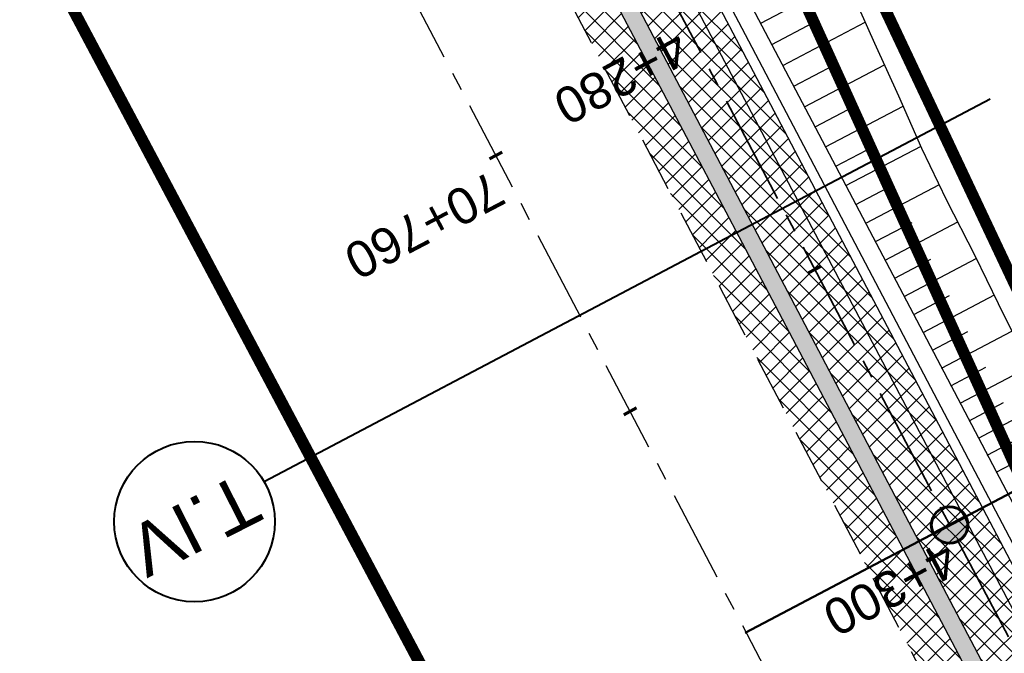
# Model space of a CAD drawing. Header units: metres. Extents: x 7529682 to 7533711, y 5721195 to 5727842.
# Tile 12 of 232: x 7531684 to 7531718, y 5723994 to 5724016. Entities that reach past the tile are written whole.
import ezdxf
from ezdxf.enums import TextEntityAlignment as Align

# ---------------------------------------------------------------- set-up
doc = ezdxf.new("R2010")
doc.units = ezdxf.units.M
for name, pattern in [('817-dzialki-09-05-04$0$HIDDEN', [0.375, 0.25, -0.125]), ('ACAD_ISO05W100', [33, 24, -3, 0, -3, 0, -3]), ('CENTER', [50.800000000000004, 31.75, -6.35, 6.35, -6.35]), ('CENTER2', [28.575000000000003, 19.05, -3.175, 3.175, -3.175]), ('HIDDEN', [9.524999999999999, 6.35, -3.175])]:
    doc.linetypes.add(name, pattern=pattern)
for name, color, linetype in [('C-DROGI-SYTUACJA', 7, 'Continuous'), ('C-DROGI-SYTUACJA-ETYKIETY', 7, 'Continuous'), ('D-hatch-pobocza', 131, 'Continuous'), ('D-pobocza', 60, 'Continuous'), ('D-skarpa', 2, 'Continuous'), ('D-skarpa-kreskowanie', 2, 'Continuous')]:
    doc.layers.add(name, color=color, linetype=linetype)
for name, color, linetype, lineweight in [('D-bariera-uliczna-typu-B-01', 1, 'FENCELINE1', 30), ('D-krawędzie', 3, 'Continuous', 30), ('D-obrzeża', 2, 'Continuous', 30), ('D-oś', 10, 'CENTER', 30), ('D-pas-drogowy', 7, 'ACAD_ISO05W100', 50), ('Sieci-KD-proj', 4, 'KANDESZCZ_X2', 30)]:
    doc.layers.add(name, color=color, linetype=linetype, lineweight=lineweight)
for name, color, linetype, lineweight, true_color in [('D-hatch-ciag-pieszo-rowerowy', 7, 'Continuous', 13, 0xff9f80), ('D-LR-etap-III', 7, '817-dzialki-09-05-04$0$HIDDEN', 50, 0x00008f), ('D-przekroje-pop', 7, 'Continuous', 50, 0x000099), ('D-typowe', 7, 'Continuous', 40, 0x0061c2), ('D-ścieki', 7, 'Continuous', 30, 0x0544ff)]:
    doc.layers.add(name, color=color, linetype=linetype, lineweight=lineweight, true_color=true_color)
doc.layers.add('poprzeczki', color=7, linetype='Continuous', true_color=0x0000c7)
doc.styles.add('DIMTEXT', font='simplex.shx', dxfattribs={"width": 0.7})
doc.styles.get("Standard").update_dxf_attribs({"font": 'arial.ttf'})
doc.linetypes.add('FENCELINE1', pattern='A,6.35,-2.54,[133,ltypeshp.shx,S=2.54,R=0,X=-2.54,Y=0],-2.54,25.4', length=36.83)
doc.linetypes.add('KANDESZCZ_X2', pattern='A,4.366477,-0.326302,["kd",DIMTEXT,S=1.28,R=0,X=0,Y=-0.405864],-2.036296,4.465198', length=11.194273)
pattern_1 = [(45, (0, 0), (-0.3367596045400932, 0.3367596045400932), []), (135, (0, 0), (-0.3367596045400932, -0.3367596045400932), [])]

# ---------------------------------------------------------------- blocks, each defined once
blk = doc.blocks.new('AeccTickLine')
at = {"color": 0, "linetype": 'ByBlock', "lineweight": -2}
blk.add_line((0, 1), (-3.673819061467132e-16, -1), dxfattribs=at)
blk = doc.blocks.new('kilometraz')
at = {"linetype": 'ByBlock', "lineweight": -2}
blk.add_hatch(color=0, dxfattribs=at).paths.add_polyline_path([(0, -0.28125, 0.4142135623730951), (0.28125, 0, 0.4142135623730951), (0, 0.28125)])
at = {"color": 0, "linetype": 'ByBlock', "lineweight": -2}
blk.add_line((0, 0.28125), (0, -0.28125), dxfattribs=at)
blk.add_circle((0, 0), 0.28125, dxfattribs=at)

msp = doc.modelspace()

# ---------------------------------------------------------------- hatches: boundary and pattern name
at = {"layer": 'D-hatch-ciag-pieszo-rowerowy'}
h = msp.add_hatch(dxfattribs=at)
h.set_pattern_fill('ANSI37', color=256, scale=0.15, style=0)
h.set_pattern_definition(pattern_1)
h.paths.add_polyline_path([(7531670.458906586, 5724086.71862006), (7531652.861359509, 5724119.414572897), (7531649.993960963, 5724119.543724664), (7531666.660201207, 5724088.578124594), (7531679.390585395, 5724065.760141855), (7531684.867617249, 5724055.947126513), (7531688.519226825, 5724049.118146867), (7531697.217035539, 5724032.628804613), (7531705.518825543, 5724016.848378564), (7531710.984685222, 5724006.444116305), (7531717.725285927, 5723993.613384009), (7531720.608718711, 5723993.496779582), (7531714.804138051, 5724004.545797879), (7531709.33827834, 5724014.950060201), (7531701.035182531, 5724030.73296927), (7531692.33344085, 5724047.229767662), (7531688.667872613, 5724054.084851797), (7531683.179854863, 5724063.917550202)])
at = {"layer": 'D-hatch-pobocza'}
h = msp.add_hatch(dxfattribs=at)
h.set_pattern_fill('ANSI37', color=256, scale=0.15, style=0)
h.set_pattern_definition(pattern_1)
h.paths.add_polyline_path([(7531641.557825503, 5724137.251755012), (7531638.973820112, 5724135.895878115), (7531641.006768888, 5724132.021778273), (7531664.906257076, 5724087.616922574), (7531677.64401952, 5724064.785715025), (7531683.112433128, 5724054.988140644), (7531686.752875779, 5724048.180044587), (7531695.447538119, 5724031.696667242), (7531703.748818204, 5724015.917210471), (7531709.214143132, 5724005.513965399), (7531719.388607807, 5723986.14687362), (7531726.295217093, 5723973.000144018), (7531732.740794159, 5723960.735633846), (7531735.13, 5723956.19), (7531735.640456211, 5723955.218925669), (7531738.920835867, 5723952.151005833), (7531736.413235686, 5723957.004825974), (7531736.305660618, 5723956.961851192), (7531727.534596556, 5723973.651249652), (7531720.62798727, 5723986.797979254), (7531710.453522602, 5724006.165071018), (7531704.987823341, 5724016.569028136), (7531696.686186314, 5724032.349163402), (7531687.989321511, 5724048.836716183), (7531684.341062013, 5724055.659430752), (7531678.866615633, 5724065.467813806), (7531666.134017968, 5724088.289763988), (7531645.570935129, 5724126.495633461, -0.04489876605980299), (7531643.41488373, 5724131.53862466)])
at = {"layer": 'D-ścieki', "linetype": 'ByBlock', "true_color": 0x00cccc}
h = msp.add_hatch(color=132, dxfattribs=at)
edge = h.paths.add_edge_path()
edge.add_line((7531642.006493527, 5724137.812366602), (7531641.435825, 5724137.627082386))
edge.add_line((7531641.435825, 5724137.627082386), (7531643.414883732, 5724131.538624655))
edge.add_arc((7531672.516090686, 5724140.9979985), 30.5999999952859, 198.0067999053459, 208.2899328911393)
edge.add_line((7531645.57093513, 5724126.495633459), (7531666.134017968, 5724088.289763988))
edge.add_line((7531666.134017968, 5724088.289763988), (7531678.866615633, 5724065.467813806))
edge.add_line((7531678.866615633, 5724065.467813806), (7531684.341062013, 5724055.659430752))
edge.add_line((7531684.341062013, 5724055.659430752), (7531687.989321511, 5724048.836716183))
edge.add_line((7531687.989321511, 5724048.836716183), (7531696.686186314, 5724032.349163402))
edge.add_line((7531696.686186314, 5724032.349163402), (7531704.987823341, 5724016.569028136))
edge.add_line((7531704.987823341, 5724016.569028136), (7531710.453522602, 5724006.165071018))
edge.add_line((7531710.453522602, 5724006.165071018), (7531727.534596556, 5723973.651249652))
edge.add_line((7531727.534596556, 5723973.651249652), (7531736.305660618, 5723956.961851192))
edge.add_line((7531736.305660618, 5723956.961851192), (7531737.415830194, 5723957.405348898))
edge.add_line((7531737.415830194, 5723957.405348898), (7531737.20995598, 5723957.861526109))
edge.add_line((7531737.20995598, 5723957.861526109), (7531736.631995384, 5723957.63063868))
edge.add_line((7531736.631995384, 5723957.63063868), (7531728.065759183, 5723973.930294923))
edge.add_line((7531728.065759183, 5723973.930294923), (7531710.984685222, 5724006.444116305))
edge.add_line((7531710.984685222, 5724006.444116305), (7531705.518825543, 5724016.848378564))
edge.add_line((7531705.518825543, 5724016.848378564), (7531697.217035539, 5724032.628804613))
edge.add_line((7531697.217035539, 5724032.628804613), (7531688.519226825, 5724049.118146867))
edge.add_line((7531688.519226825, 5724049.118146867), (7531684.867617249, 5724055.947126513))
edge.add_line((7531684.867617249, 5724055.947126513), (7531679.390585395, 5724065.760141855))
edge.add_line((7531679.390585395, 5724065.760141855), (7531666.660201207, 5724088.578124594))
edge.add_line((7531666.660201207, 5724088.578124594), (7531646.099271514, 5724126.779993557))
edge.add_arc((7531672.516090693, 5724140.9979985), 30.00000000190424, 198.0067999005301, 208.2899328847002, ccw=False)
edge.add_line((7531643.985495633, 5724131.724102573), (7531642.01237679, 5724137.794286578))
edge.add_arc((7531613.48178165, 5724128.520390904), 29.99999999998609, 18.00679939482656, 18.04311184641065)

# ---------------------------------------------------------------- linework, layer by layer
at = {"layer": 'C-DROGI-SYTUACJA', "color": 10, "linetype": 'CENTER2', "lineweight": 35, "ltscale": 0.2}
msp.add_lwpolyline([(7531614.256663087, 5724194.442743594, -0.04259237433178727), (7531617.002724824, 5724190.14299819), (7531641.086772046, 5724144.244027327, -0.04226225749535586), (7531643.052354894, 5724139.578765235), (7531645.974061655, 5724130.590306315, 0.04489876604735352), (7531648.087837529, 5724125.646197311), (7531669.362691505, 5724086.1178688), (7531687.570882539, 5724053.485485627), (7531733.076127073, 5723967.06731419, 0.08906008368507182), (7531737.423082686, 5723961.49317242), (7531739.516334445, 5723959.616805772, -0.04859652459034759), (7531742.139793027, 5723956.760110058), (7531750.647625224, 5723945.469249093, -0.1118001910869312), (7531754.274373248, 5723937.414485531), (7531757.426190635, 5723921.897601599, 0.2009158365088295), (7531763.939597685, 5723912.314339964), (7531771.973882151, 5723907.081516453, -0.1312281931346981), (7531777.150318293, 5723901.326672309), (7531783.375044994, 5723889.119926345)], format="xyb", dxfattribs=at)
at = {"layer": 'D-bariera-uliczna-typu-B-01', "color": 160, "ltscale": 0.1, "true_color": 0x3d3dff, "flags": 128}
msp.add_lwpolyline([(7531734.96961638, 5723966.915378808), (7531732.194850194, 5723972.195146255), (7531725.288447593, 5723985.341482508), (7531715.113982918, 5724004.708574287), (7531709.648123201, 5724015.112836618), (7531701.344844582, 5724030.896093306), (7531692.642552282, 5724047.39393556), (7531688.975029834, 5724054.252674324), (7531683.485474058, 5724064.088128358), (7531670.765846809, 5724086.886830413), (7531650.215144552, 5724125.06969697, -0.04489876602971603), (7531648.302177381, 5724129.544115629), (7531645.094307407, 5724139.412938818)], format="xyb", dxfattribs=at)
at = {"layer": 'D-krawędzie', "linetype": 'HIDDEN', "ltscale": 0.3, "flags": 128}
msp.add_lwpolyline([(7530572.009999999, 5726166.06), (7530620.380949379, 5726072.761487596), (7530641.555222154, 5726032.007915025), (7530660.960861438, 5725995.070069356), (7530689.128213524, 5725941.540167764), (7530707.335918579, 5725907.031820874), (7530725.255781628, 5725873.092686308), (7530743.969545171, 5725837.653904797), (7530770.526708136, 5725787.119408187), (7530787.864146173, 5725754.266918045), (7530809.897571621, 5725712.541613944), (7530824.739035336, 5725684.389287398), (7530840.856259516, 5725653.693092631), (7530860.675070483, 5725616.154465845), (7530865.283000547, 5725607.394015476), (7530878.050274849, 5725583.079962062), (7530918.171722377, 5725507.178125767), (7530950.162943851, 5725446.305402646), (7530993.419108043, 5725364.264712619), (7531022.766433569, 5725308.719304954), (7531053.80955549, 5725249.872416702), (7531081.165622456, 5725197.874670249), (7531103.902359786, 5725154.540603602), (7531128.123220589, 5725108.448161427), (7531149.3, 5725068.249999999), (7531167.380094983, 5725033.766927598), (7531197.164745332, 5724976.987689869), (7531228.151004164, 5724918.034426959), (7531253.152837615, 5724870.491119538), (7531286.7961686, 5724806.653565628), (7531306.739858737, 5724768.664832), (7531335.094443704, 5724714.652299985), (7531357.3191504, 5724672.438740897), (7531373.644908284, 5724641.454376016), (7531392.161870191, 5724605.998675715), (7531418.480331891, 5724555.852756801), (7531439.726902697, 5724515.582472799), (7531468.399107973, 5724461.077223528), (7531491.782023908, 5724416.527754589), (7531531.990296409, 5724339.832565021), (7531557.226635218, 5724291.658956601), (7531569.851546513, 5724267.577443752), (7531591.375556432, 5724226.547822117), (7531610.003879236, 5724191.103071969), (7531616.882991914, 5724177.998849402), (7531629.984986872, 5724153.025496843), (7531641.006768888, 5724132.021778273), (7531664.906257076, 5724087.616922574), (7531677.64401952, 5724064.785715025), (7531683.112433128, 5724054.988140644), (7531686.752875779, 5724048.180044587), (7531695.447538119, 5724031.696667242), (7531703.748818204, 5724015.917210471), (7531709.214143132, 5724005.513965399), (7531719.388607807, 5723986.14687362), (7531726.295217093, 5723973.000144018), (7531732.740794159, 5723960.735633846), (7531735.13, 5723956.19)], dxfattribs=at)
at = {"layer": 'D-LR-etap-III', "ltscale": 10, "flags": 128}
msp.add_lwpolyline([(7531750.474471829, 5723895.103125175, 0.4, 0.4, 0), (7531750.505, 5723895.13, 0.4, 0.4, 0), (7531682.71, 5724022.92, 0.4, 0.4, 0), (7531619.177023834, 5724147.203692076, 0.4, 0.4, 0), (7531592.308960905, 5724198.48863389, 0.4, 0.4, 0), (7531553.263875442, 5724272.918564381, 0.4, 0.4, 0), (7531504.019999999, 5724366.79, 0.4, 0.4, 0), (7531482.09, 5724407.62, 0.4, 0.4, 0), (7531412.350402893, 5724541.182759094, 0.4, 0.4, 0), (7531388.463669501, 5724586.929768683, 0.4, 0.4, 0), (7531345.12, 5724669.94, 0.4, 0.4, 0), (7531127.66, 5725081.67, 0.4, 0.4, 0), (7531059.253139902, 5725211.040795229, 0.4, 0.4, 0), (7531008.007244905, 5725307.953830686, 0.4, 0.4, 0), (7530964.181635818, 5725390.835555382, 0.4, 0.4, 0), (7530914.557354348, 5725484.683561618, 0.4, 0.4, 0), (7530865.243241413, 5725577.493975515, 0.4, 0.4, 0), (7530840.085257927, 5725624.058651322, 0.4, 0.4, 0), (7530802.559525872, 5725694.924584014, 0.4, 0.4, 0), (7530755.54, 5725787.51, 0.4, 0.4, 0), (7530708.717810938, 5725876.303221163, 0.4, 0.4, 0), (7530695.12, 5725902.09, 0.4, 0.4, 0), (7530642.91397006, 5726001.07839487, 0.4, 0.4, 0), (7530634.934723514, 5726016.146615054, 0.4, 0.4, 0), (7530610.820000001, 5726061.929999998, 0.4, 0.4, 0), (7530610.820000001, 5726061.929999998, 0.4, 0.4, 0), (7530607.21, 5726063.51, 0.4, 0.4, 0), (7530597.42, 5726080.68, 0.4, 0.4, 0), (7530591.16, 5726088.44, 0.4, 0.4, 0), (7530581.28, 5726107.21, 0.4, 0.4, 0), (7530571.29, 5726130.56, 0.4, 0.4, 0), (7530549.554994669, 5726171.527317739, 0.4, 0.4, 0), (7530531.014309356, 5726206.473807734, 0.4, 0.4, 0), (7530516.461208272, 5726236.016618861, 0.4, 0.4, 0), (7530500.798929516, 5726266.141265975, 0.4, 0.4, 0), (7530491.349999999, 5726283.94, 0.4, 0.4, 0), (7530482.4, 5726303.41, 0.4, 0.4, 0), (7530482.4, 5726303.41, 0.4, 0.4, 0), (7530450.41, 5726357.28, 0.4, 0.4, 0), (7530397.759396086, 5726458.499907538, 0.4, 0.4, 0), (7530334.707815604, 5726583.664702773, 0.4, 0.4, 0), (7530303.939274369, 5726645.167943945, 0.4, 0.4, 0), (7530300.509779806, 5726651.777515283, 0.4, 0.4, 0), (7530289.213532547, 5726671.966724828, 0.4, 0.4, 0), (7530281.54, 5726685.57, 0.4, 0.4, 0), (7530261.37085633, 5726724.163374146, 0.4, 0.4, 0), (7530254.03, 5726738.21, 0.4, 0.4, 0), (7530197.219999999, 5726845.06, 0.4, 0.4, 0), (7530194.71, 5726849.15, 0.4, 0.4, 0), (7530195.92, 5726850.75, 0.4, 0.4, 0), (7530170.546669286, 5726892.961489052, 0.4, 0.4, 0), (7530143.174718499, 5726945.065838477, 0.4, 0.4, 0), (7530105.059999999, 5727018.32, 0.4, 0.4, 0), (7530100.059999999, 5727027.16, 0.4, 0.4, 0), (7530062.318670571, 5727099.625398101, 0.4, 0.4, 0), (7530015.378537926, 5727189.420463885, 0.4, 0.4, 0), (7529983.207960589, 5727250.206596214, 0.4, 0.4, 0), (7529953.284293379, 5727306.74720398, 0.4, 0.4, 0), (7529900.67053443, 5727406.15903814, 0.4, 0.4, 0), (7529890.630239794, 5727425.131178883, 0.4, 0.4, 0), (7529875.155383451, 5727454.426350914, 0.4, 0.4, 0), (7529857.560096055, 5727487.787346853, 0.4, 0.4, 0), (7529835.194401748, 5727530.19312405, 0.4, 0.4, 0), (7529811.740544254, 5727574.662079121, 0.4, 0.4, 0), (7529792.101859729, 5727611.922638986, 0.4, 0.4, 0), (7529768.066117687, 5727657.469613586, 0.4, 0.4, 0), (7529755.210566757, 5727682.131373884, 0.4, 0.4, 0), (7529753.309999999, 5727681.13, 0.4, 0.4, 0), (7529739.21, 5727707.77, 0.4, 0.4, 0), (7529735.394745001, 5727711.251990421, 0.4, 0.4, 0), (7529725.42, 5727730.2, 0.4, 0.4, 0), (7529723.55, 5727729.88, 0.4, 0.4, 0), (7529695.566668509, 5727782.932080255, 0.4, 0.4, 0), (7529717.67971874, 5727794.024357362, 0.4, 0.4, 0), (7529736.274870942, 5727758.647400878, 0.4, 0.4, 0), (7529736.274870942, 5727758.647400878, 0.4, 0.4, 0), (7529744.511003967, 5727750.406106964, 0.4, 0.4, 0), (7529744.511003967, 5727750.406106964, 0.4, 0.4, 0), (7529750.282568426, 5727738.549848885, 0.4, 0.4, 0), (7529777.108510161, 5727687.569424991, 0.4, 0.4, 0), (7529796.51537536, 5727651.329932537, 0.4, 0.4, 0), (7529814.937945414, 5727616.793170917, 0.4, 0.4, 0), (7529839.006722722, 5727572.303976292, 0.4, 0.4, 0), (7529860.617626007, 5727532.509108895, 0.4, 0.4, 0), (7529882.348967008, 5727491.504261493, 0.4, 0.4, 0), (7529904.865139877, 5727449.096370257, 0.4, 0.4, 0), (7529920.747384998, 5727418.884773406, 0.4, 0.4, 0), (7529946.676504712, 5727368.547487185, 0.4, 0.4, 0), (7529972.024701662, 5727320.573310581, 0.4, 0.4, 0), (7529987.740014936, 5727290.153392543, 0.4, 0.4, 0), (7529996.497385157, 5727273.661630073, 0.4, 0.4, 0), (7530017.541471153, 5727234.202689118, 0.4, 0.4, 0), (7530033.053657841, 5727204.864166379, 0.4, 0.4, 0), (7530051.622983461, 5727170.222745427, 0.4, 0.4, 0), (7530069.276612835, 5727137.015751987, 0.4, 0.4, 0), (7530089.385386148, 5727097.533639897, 0.4, 0.4, 0), (7530109.712512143, 5727060.746615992, 0.4, 0.4, 0), (7530136.769722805, 5727011.640131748, 0.4, 0.4, 0), (7530162.446686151, 5726962.743777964, 0.4, 0.4, 0), (7530187.674104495, 5726916.992101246, 0.4, 0.4, 0), (7530207.820739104, 5726879.335323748, 0.4, 0.4, 0), (7530230.625609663, 5726834.518686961, 0.4, 0.4, 0), (7530262.288093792, 5726776.61832811, 0.4, 0.4, 0), (7530277.509672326, 5726760.213143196, 0.4, 0.4, 0), (7530286.036865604, 5726744.106684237, 0.4, 0.4, 0), (7530288.097472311, 5726735.884066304, 0.4, 0.4, 0), (7530290.393870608, 5726725.046963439, 0.4, 0.4, 0), (7530296.17664807, 5726713.582980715, 0.4, 0.4, 0), (7530302.726195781, 5726701.18226779, 0.4, 0.4, 0), (7530325.685047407, 5726657.466383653, 0.4, 0.4, 0), (7530343.243978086, 5726623.648592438, 0.4, 0.4, 0), (7530360.229820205, 5726591.746871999, 0.4, 0.4, 0), (7530383.20855044, 5726548.059469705, 0.4, 0.4, 0), (7530406.017875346, 5726503.605514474, 0.4, 0.4, 0), (7530427.464919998, 5726462.620289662, 0.4, 0.4, 0), (7530447.9278544, 5726424.388014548, 0.4, 0.4, 0), (7530471.126878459, 5726379.920667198, 0.4, 0.4, 0), (7530490.501003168, 5726343.033350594, 0.4, 0.4, 0), (7530509.499458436, 5726306.733076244, 0.4, 0.4, 0), (7530529.890269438, 5726267.244072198, 0.4, 0.4, 0), (7530543.852446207, 5726238.990319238, 0.4, 0.4, 0), (7530554.808897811, 5726218.943990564, 0.4, 0.4, 0), (7530559.027108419, 5726212.223286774, 0.4, 0.4, 0), (7530563.060988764, 5726206.409670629, 0.4, 0.4, 0), (7530566.93354971, 5726200.463543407, 0.4, 0.4, 0), (7530569.771022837, 5726194.901501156, 0.4, 0.4, 0), (7530571.47319415, 5726191.282350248, 0.4, 0.4, 0), (7530572.839142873, 5726188.024533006, 0.4, 0.4, 0), (7530575.295071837, 5726182.034664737, 0.4, 0.4, 0), (7530579.736851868, 5726173.306070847, 0.4, 0.4, 0), (7530583.3, 5726167.41, 0.4, 0.4, 0), (7530593.4, 5726163.33, 0.4, 0.4, 0), (7530598.618375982, 5726155.264489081, 0.4, 0.4, 0), (7530608.258304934, 5726140.497132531, 0.4, 0.4, 0), (7530603.269999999, 5726136.83, 0.4, 0.4, 0), (7530606.53, 5726131.84, 0.4, 0.4, 0), (7530604.239057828, 5726124.21679044, 0.4, 0.4, 0), (7530605.847136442, 5726121.630127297, 0.4, 0.4, 0), (7530608.971611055, 5726116.164124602, 0.4, 0.4, 0), (7530618.114293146, 5726097.791111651, 0.4, 0.4, 0), (7530651.213125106, 5726034.959524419, 0.4, 0.4, 0), (7530670.243741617, 5725998.61095082, 0.4, 0.4, 0), (7530698.075474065, 5725945.952624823, 0.4, 0.4, 0), (7530716.505955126, 5725911.3051464, 0.4, 0.4, 0), (7530735.223454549, 5725875.667401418, 0.4, 0.4, 0), (7530752.504235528, 5725842.154920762, 0.4, 0.4, 0), (7530778.310652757, 5725793.501254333, 0.4, 0.4, 0), (7530797.499961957, 5725756.381811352, 0.4, 0.4, 0), (7530812.518974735, 5725728.28874362, 0.4, 0.4, 0), (7530820.039295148, 5725713.160404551, 0.4, 0.4, 0), (7530822.422446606, 5725710.193574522, 0.4, 0.4, 0), (7530833.154893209, 5725688.800634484, 0.4, 0.4, 0), (7530849.629354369, 5725656.158601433, 0.4, 0.4, 0), (7530867.98290276, 5725621.963939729, 0.4, 0.4, 0), (7530872.629809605, 5725612.88760475, 0.4, 0.4, 0), (7530880.354488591, 5725597.594500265, 0.4, 0.4, 0), (7530883.839446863, 5725593.389159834, 0.4, 0.4, 0), (7530891.782113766, 5725587.763349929, 0.4, 0.4, 0), (7530895.038670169, 5725584.280746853, 0.4, 0.4, 0), (7530897.033644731, 5725580.941110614, 0.4, 0.4, 0), (7530900.951646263, 5725579.945856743, 0.4, 0.4, 0), (7530904.80970798, 5725571.977328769, 0.4, 0.4, 0), (7530903.682362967, 5725568.566434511, 0.4, 0.4, 0), (7530908.900614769, 5725558.844845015, 0.4, 0.4, 0), (7530910.252030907, 5725545.671606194, 0.4, 0.4, 0), (7530912.872986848, 5725538.645543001, 0.4, 0.4, 0), (7530945.278171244, 5725478.464284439, 0.4, 0.4, 0), (7530959.692318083, 5725450.24628822, 0.4, 0.4, 0), (7531002.82670893, 5725368.192370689, 0.4, 0.4, 0), (7531044.703532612, 5725290.314293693, 0.4, 0.4, 0), (7531064.098839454, 5725253.212562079, 0.4, 0.4, 0), (7531083.010253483, 5725216.677517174, 0.4, 0.4, 0), (7531113.013137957, 5725158.465613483, 0.4, 0.4, 0), (7531137.364304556, 5725113.07076138, 0.4, 0.4, 0), (7531150.830830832, 5725086.711759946, 0.4, 0.4, 0), (7531159.745663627, 5725076.640848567, 0.4, 0.4, 0), (7531166.309999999, 5725074.58, 0.4, 0.4, 0), (7531172.29, 5725062.58, 0.4, 0.4, 0), (7531170.589828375, 5725055.605912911, 0.4, 0.4, 0), (7531173.732823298, 5725044.080706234, 0.4, 0.4, 0), (7531215.342008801, 5724964.859648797, 0.4, 0.4, 0), (7531238.054496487, 5724921.684649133, 0.4, 0.4, 0), (7531262.389821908, 5724875.282876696, 0.4, 0.4, 0), (7531295.587160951, 5724811.265731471, 0.4, 0.4, 0), (7531348.487908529, 5724712.362812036, 0.4, 0.4, 0), (7531363.740817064, 5724682.68394264, 0.4, 0.4, 0), (7531366.986905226, 5724675.865317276, 0.4, 0.4, 0), (7531382.541261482, 5724646.110625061, 0.4, 0.4, 0), (7531401.299165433, 5724610.874551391, 0.4, 0.4, 0), (7531428.964837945, 5724558.862274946, 0.4, 0.4, 0), (7531449.111202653, 5724520.397801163, 0.4, 0.4, 0), (7531477.292992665, 5724465.831467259, 0.4, 0.4, 0), (7531500.996290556, 5724421.112506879, 0.4, 0.4, 0), (7531512.121834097, 5724400.549045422, 0.4, 0.4, 0), (7531513.78163794, 5724396.757451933, 0.4, 0.4, 0), (7531526.32, 5724379.39, 0.4, 0.4, 0), (7531566.783642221, 5724302.73628205, 0.4, 0.4, 0), (7531578.579156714, 5724282.774819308, 0.4, 0.4, 0), (7531584.232619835, 5724273.111246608, 0.4, 0.4, 0), (7531590.109283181, 5724263.508189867, 0.4, 0.4, 0), (7531593.027899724, 5724258.771479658, 0.4, 0.4, 0), (7531595.711841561, 5724254.226824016, 0.4, 0.4, 0), (7531601.659976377, 5724243.898197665, 0.4, 0.4, 0), (7531606.097733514, 5724235.986407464, 0.4, 0.4, 0), (7531609.382207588, 5724230.799061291, 0.4, 0.4, 0), (7531611.580260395, 5724227.671180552, 0.4, 0.4, 0), (7531612.707802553, 5724225.86410867, 0.4, 0.4, 0), (7531618.665224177, 5724214.480919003, 0.4, 0.4, 0), (7531619.885522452, 5724212.333950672, 0.4, 0.4, 0), (7531620.931818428, 5724210.787064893, 0.4, 0.4, 0), (7531623.518605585, 5724207.111542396, 0.4, 0.4, 0), (7531626.143926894, 5724203.61306897, 0.4, 0.4, 0), (7531632.022984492, 5724196.485954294, 0.4, 0.4, 0), (7531653.949089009, 5724152.617641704, 0.4, 0.4, 0), (7531656.750690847, 5724143.103797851, 0.4, 0.4, 0), (7531659.61440691, 5724133.254504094, 0.4, 0.4, 0), (7531661.627147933, 5724128.646047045, 0.4, 0.4, 0.01093811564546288), (7531674.314987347, 5724101.43546424, 0.4, 0.4, 0), (7531685.137626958, 5724081.408252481, 0.4, 0.4, 0), (7531692.159945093, 5724066.277333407, 0.4, 0.4, 0), (7531699.662164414, 5724051.388120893, 0.4, 0.4, 0), (7531704.480624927, 5724040.808561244, 0.4, 0.4, 0), (7531704.480624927, 5724040.808561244, 0.4, 0.4, 0), (7531704.401251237, 5724037.368913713, 0.4, 0.4, 0), (7531720.383609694, 5724003.441317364, 0.4, 0.4, 0), (7531728.79890528, 5723986.206298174, 0.4, 0.4, 0), (7531733.237926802, 5723977.192631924, 0.4, 0.4, 0), (7531736.750027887, 5723969.505210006, 0.4, 0.4, 0), (7531737.336143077, 5723968.518916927, 0.4, 0.4, 0), (7531738.285051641, 5723967.699360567, 0.4, 0.4, 0), (7531742.180915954, 5723962.346428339, 0.4, 0.4, 0), (7531744.286141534, 5723958.615526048, 0.4, 0.4, 0), (7531755.393260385, 5723944.192617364, 0.4, 0.4, 0), (7531758.69, 5723936.76, 0.4, 0.4, 0), (7531780.08, 5723929.25, 0.4, 0.4, 0), (7531792.611989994, 5723906.337708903, 0.4, 0.4, 0), (7531792.611989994, 5723906.337708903, 0.4, 0.4, 0), (7531756.962094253, 5723883.055323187, 0.4, 0.4, 0), (7531750.46, 5723895.130000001, 0.4, 0.4, 0), (7531750.46, 5723895.130000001, 0, 0, 0)], format="xyseb", dxfattribs=at)
at = {"layer": 'D-obrzeża'}
msp.add_lwpolyline([(7531780.89415394, 5723900.508946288), (7531779.425246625, 5723903.067009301, 0.1186133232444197), (7531777.818070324, 5723904.766880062), (7531765.060392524, 5723913.076104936, -0.2009158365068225), (7531758.546985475, 5723922.659366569), (7531755.443017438, 5723937.940680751, 0.1118001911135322), (7531751.816269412, 5723945.995444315), (7531743.064820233, 5723957.609612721, 0.0485965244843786), (7531740.441361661, 5723960.466308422), (7531738.436547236, 5723962.263400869, -0.08926204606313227), (7531734.082128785, 5723967.851728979), (7531731.88503071, 5723972.032321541), (7531724.978602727, 5723985.1787061), (7531714.804138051, 5724004.545797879), (7531709.33827834, 5724014.950060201), (7531701.035182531, 5724030.73296927), (7531692.33344085, 5724047.229767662), (7531688.667872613, 5724054.084851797), (7531683.179854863, 5724063.917550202), (7531670.458906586, 5724086.71862006), (7531649.906948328, 5724124.903820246, -0.04489876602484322), (7531647.969320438, 5724129.435920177), (7531644.774618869, 5724139.264231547)], format="xyb", dxfattribs=at)
at = {"layer": 'D-oś', "ltscale": 0.1}
msp.add_lwpolyline([(7531812.380848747, 5723798.616780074), (7531655.397024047, 5724097.899918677), (7531637.916099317, 5724130.379189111), (7531626.885633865, 5724151.399455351), (7531613.784040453, 5724176.372042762), (7531606.905700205, 5724189.474794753), (7531588.276149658, 5724224.921883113), (7531566.751706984, 5724265.952329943), (7531554.126292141, 5724290.034803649), (7531528.890461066, 5724338.207443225), (7531488.682972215, 5724414.901138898), (7531465.30154836, 5724459.447768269)], dxfattribs=at)
at = {"layer": 'D-pas-drogowy', "ltscale": 0.2, "flags": 128}
msp.add_lwpolyline([(7531633.018560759, 5724182.834272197, 0.4, 0.4, 0), (7531617.558899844, 5724211.608162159, 0.4, 0.4, 0), (7531566.783642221, 5724302.73628205, 0.4, 0.4, 0), (7531538.419082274, 5724356.469679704, 0.4, 0.4, 0), (7531526.32, 5724379.39, 0.4, 0.4, 0), (7531516.102085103, 5724393.607319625, 0.4, 0.4, 0.001485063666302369), (7531513.78037409, 5724396.837773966, 0.4, 0.4, 0), (7531501.87, 5724413.41, 0.4, 0.4, 0), (7531474.926107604, 5724464.507896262, 0.4, 0.4, 0), (7531446.200436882, 5724518.992313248, 0.4, 0.4, 0), (7531424.962185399, 5724559.262257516, 0.4, 0.4, 0), (7531398.444460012, 5724609.565801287, 0.4, 0.4, 0), (7531379.647455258, 5724645.216004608, 0.4, 0.4, 0), (7531365.23, 5724672.56, 0.4, 0.4, 0), (7531341.305752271, 5724717.915356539, 0.4, 0.4, 0), (7531312.899996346, 5724771.788898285, 0.4, 0.4, 0), (7531292.590923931, 5724810.306502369, 0.4, 0.4, 0), (7531259.391619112, 5724873.271351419, 0.4, 0.4, 0), (7531233.740401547, 5724921.922582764, 0.4, 0.4, 0), (7531203.072738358, 5724980.092044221, 0.4, 0.4, 0), (7531173.471398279, 5725036.225177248, 0.4, 0.4, 0), (7531168.269999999, 5725046.09, 0.4, 0.4, 0), (7531172.29, 5725062.58, 0.4, 0.4, 0), (7531166.309999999, 5725074.58, 0.4, 0.4, 0), (7531150.32, 5725079.6, 0.4, 0.4, 0), (7531141.5, 5725096.43, 0.4, 0.4, 0), (7531109.311735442, 5725157.814415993, 0.4, 0.4, 0), (7531086.641300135, 5725201.047918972, 0.4, 0.4, 0), (7531059.198258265, 5725253.383662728, 0.4, 0.4, 0), (7531028.206828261, 5725312.48946212, 0.4, 0.4, 0), (7530999.104694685, 5725367.990143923, 0.4, 0.4, 0), (7530956.247527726, 5725449.724815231, 0.4, 0.4, 0), (7530924.397774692, 5725510.463768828, 0.4, 0.4, 0), (7530897.509999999, 5725561.74, 0.4, 0.4, 0), (7530894.46, 5725566.14, 0.4, 0.4, 0), (7530892.16, 5725570.49, 0.4, 0.4, 0), (7530869.362688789, 5725613.307018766, 0.4, 0.4, 0), (7530861.693971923, 5725627.704613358, 0.4, 0.4, 0), (7530852.74, 5725644.52, 0.4, 0.4, 0), (7530831.509999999, 5725684.2, 0.4, 0.4, 0), (7530811.13, 5725722.52, 0.4, 0.4, 0), (7530792.3476413, 5725757.940652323, 0.4, 0.4, 0), (7530768.03, 5725803.8, 0.4, 0.4, 0), (7530748.768542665, 5725840.178507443, 0.4, 0.4, 0), (7530727.7, 5725879.97, 0.4, 0.4, 0), (7530712.0981582, 5725909.54523909, 0.4, 0.4, 0), (7530693.644105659, 5725944.645156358, 0.4, 0.4, 0), (7530665.702224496, 5725997.538976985, 0.4, 0.4, 0), (7530641.759999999, 5726042.88, 0.4, 0.4, 0), (7530616.5, 5726091.48, 0.4, 0.4, 0), (7530604.628439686, 5726114.319880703, 0.4, 0.4, -0.007762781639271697), (7530602.5, 5726118.43, 0.4, 0.4, 0), (7530603.992037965, 5726123.394821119, 0.4, 0.4, 0), (7530606.53, 5726131.84, 0.4, 0.4, 0), (7530603.269999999, 5726136.83, 0.4, 0.4, 0), (7530593.775620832, 5726151.368713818, 0.4, 0.4, 0), (7530590.202637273, 5726156.84001263, 0.4, 0.4, 0), (7530583.3, 5726167.41, 0.4, 0.4, 0), (7530580.578343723, 5726170.427567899, 0.4, 0.4, 0), (7530575.849999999, 5726175.67, 0.4, 0.4, 0), (7530569.009999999, 5726186.66, 0.4, 0.4, 0), (7530562.555322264, 5726199.189409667, 0.4, 0.4, 0), (7530555.67, 5726211.39, 0.4, 0.4, 0), (7530548.29, 5726224.23, 0.4, 0.4, 0), (7530540.58, 5726237.71, 0.4, 0.4, 0), (7530532.679999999, 5726252.65, 0.4, 0.4, 0), (7530524.059999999, 5726269.35, 0.4, 0.4, 0), (7530502.82, 5726309.91, 0.4, 0.4, 0), (7530488.83, 5726336.63, 0.4, 0.4, 0), (7530466.03, 5726380.16, 0.4, 0.4, 0), (7530438.469999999, 5726432.77, 0.4, 0.4, 0), (7530424.53, 5726459.09, 0.4, 0.4, 0), (7530401.63, 5726502.97, 0.4, 0.4, 0), (7530383.38, 5726538.06, 0.4, 0.4, 0), (7530353.969999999, 5726593.52, 0.4, 0.4, 0), (7530338.469999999, 5726622.74, 0.4, 0.4, 0), (7530322.009999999, 5726653.88, 0.4, 0.4, 0), (7530297.54, 5726700.33, 0.4, 0.4, 0), (7530287.38, 5726719.6, 0.4, 0.4, 0), (7530285.94993921, 5726722.315508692, 0.4, 0.4, 0), (7530280.259999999, 5726733.12, 0.4, 0.4, 0), (7530266.73, 5726758.74, 0.4, 0.4, 0), (7530260.42, 5726770.47, 0.4, 0.4, 0), (7530253.25, 5726783.82, 0.4, 0.4, 0), (7530244.95, 5726799.33, 0.4, 0.4, 0), (7530239.389999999, 5726808.49, 0.4, 0.4, 0), (7530238.29, 5726807.9, 0.4, 0.4, 0), (7530218.11, 5726850.67, 0.4, 0.4, 0), (7530175.906646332, 5726928.168028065, 0.4, 0.4, 0), (7530096.679999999, 5727076.15, 0.4, 0.4, 0), (7530094.679999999, 5727079.89, 0.4, 0.4, 0), (7530064.59693469, 5727135.522637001, 0.4, 0.4, 0), (7530046.730970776, 5727168.8921561, 0.4, 0.4, 0), (7530025.803045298, 5727208.461374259, 0.4, 0.4, 0), (7530012.846501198, 5727232.979315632, 0.4, 0.4, 0), (7529994.15, 5727268.45, 0.4, 0.4, 0), (7529981.670868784, 5727291.93018666, 0.4, 0.4, 0), (7529949.889999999, 5727351.73, 0.4, 0.4, 0), (7529924.75, 5727399.03, 0.4, 0.4, 0), (7529915.515824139, 5727417.099754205, 0.4, 0.4, 0), (7529885.83, 5727475.19, 0.4, 0.4, 0), (7529862.559999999, 5727519.97, 0.4, 0.4, 0), (7529852.984923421, 5727538.191086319, 0.4, 0.4, 0), (7529836.513084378, 5727569.51130111, 0.4, 0.4, 0), (7529815.36890814, 5727609.140983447, 0.4, 0.4, 0), (7529792.795203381, 5727651.247499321, 0.4, 0.4, 0), (7529774.199114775, 5727685.858348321, 0.4, 0.4, 0), (7529746.966026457, 5727736.059440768, 0.4, 0.4, 0), (7529733.92, 5727757.62, 0.4, 0.4, 0), (7529708.607472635, 5727806.388536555, 0.4, 0.4, 0), (7529688.491967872, 5727796.344621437, 0.4, 0.4, 0), (7529723.55, 5727729.88, 0.4, 0.4, 0), (7529725.42, 5727730.2, 0.4, 0.4, 0), (7529735.38, 5727711.28, 0.4, 0.4, 0), (7529739.21, 5727707.77, 0.4, 0.4, 0), (7529753.309999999, 5727681.13, 0.4, 0.4, 0), (7529755.178396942, 5727682.114424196, 0.4, 0.4, 0), (7529792.101859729, 5727611.922638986, 0.4, 0.4, 0), (7529811.740544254, 5727574.662079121, 0.4, 0.4, 0), (7529835.194401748, 5727530.19312405, 0.4, 0.4, 0), (7529857.560096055, 5727487.787346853, 0.4, 0.4, 0), (7529875.155383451, 5727454.426350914, 0.4, 0.4, 0), (7529890.630239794, 5727425.131178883, 0.4, 0.4, 0), (7529900.67053443, 5727406.15903814, 0.4, 0.4, 0), (7529953.284293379, 5727306.74720398, 0.4, 0.4, 0), (7529983.207960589, 5727250.206596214, 0.4, 0.4, 0), (7530015.378537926, 5727189.420463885, 0.4, 0.4, 0), (7530062.318670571, 5727099.625398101, 0.4, 0.4, 0), (7530100.059999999, 5727027.16, 0.4, 0.4, 0), (7530105.059999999, 5727018.32, 0.4, 0.4, 0), (7530143.174718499, 5726945.065838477, 0.4, 0.4, 0), (7530170.546669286, 5726892.961489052, 0.4, 0.4, 0), (7530195.92, 5726850.75, 0.4, 0.4, 0), (7530194.71, 5726849.15, 0.4, 0.4, 0), (7530197.219999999, 5726845.06, 0.4, 0.4, 0), (7530254.03, 5726738.21, 0.4, 0.4, 0), (7530261.37085633, 5726724.163374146, 0.4, 0.4, 0), (7530281.54, 5726685.57, 0.4, 0.4, 0), (7530289.213532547, 5726671.966724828, 0.4, 0.4, 0), (7530300.509779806, 5726651.777515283, 0.4, 0.4, 0), (7530303.939274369, 5726645.167943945, 0.4, 0.4, 0), (7530334.707815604, 5726583.664702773, 0.4, 0.4, 0), (7530397.759396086, 5726458.499907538, 0.4, 0.4, 0), (7530450.41, 5726357.28, 0.4, 0.4, 0), (7530482.4, 5726303.41, 0.4, 0.4, 0), (7530483.687990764, 5726301.003383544, 0.4, 0.4, 0), (7530491.349999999, 5726283.94, 0.4, 0.4, 0), (7530512.67, 5726243.78, 0.4, 0.4, 0), (7530529.429999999, 5726209.46, 0.4, 0.4, 0), (7530571.29, 5726130.56, 0.4, 0.4, 0), (7530581.28, 5726107.21, 0.4, 0.4, 0), (7530591.16, 5726088.44, 0.4, 0.4, 0), (7530597.42, 5726080.68, 0.4, 0.4, 0), (7530607.21, 5726063.51, 0.4, 0.4, 0), (7530610.820000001, 5726061.929999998, 0.4, 0.4, 0), (7530634.934723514, 5726016.146615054, 0.4, 0.4, 0), (7530642.91397006, 5726001.07839487, 0.4, 0.4, 0), (7530695.12, 5725902.09, 0.4, 0.4, 0), (7530708.717810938, 5725876.303221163, 0.4, 0.4, 0), (7530755.54, 5725787.51, 0.4, 0.4, 0), (7530802.559525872, 5725694.924584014, 0.4, 0.4, 0), (7530840.085257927, 5725624.058651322, 0.4, 0.4, 0), (7530865.243241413, 5725577.493975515, 0.4, 0.4, 0), (7530914.557354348, 5725484.683561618, 0.4, 0.4, 0), (7530964.181635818, 5725390.835555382, 0.4, 0.4, 0), (7531008.007244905, 5725307.953830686, 0.4, 0.4, 0), (7531059.253139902, 5725211.040795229, 0.4, 0.4, 0), (7531127.66, 5725081.67, 0.4, 0.4, 0), (7531345.12, 5724669.94, 0.4, 0.4, 0), (7531388.463669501, 5724586.929768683, 0.4, 0.4, 0), (7531412.350402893, 5724541.182759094, 0.4, 0.4, 0), (7531482.09, 5724407.62, 0.4, 0.4, 0), (7531504.019999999, 5724366.79, 0.4, 0.4, 0), (7531519.374444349, 5724337.520497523, 0.4, 0.4, 0), (7531563.748815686, 5724252.931583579, 0.4, 0.4, 0), (7531602.175111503, 5724179.681224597, 0.4, 0.4, 0), (7531619.177023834, 5724147.203692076, 0.4, 0.4, 0), (7531625.038493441, 5724135.63500206, 0.4, 0.4, 0), (7531656.796442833, 5724073.31633882, 0.4, 0.4, 0), (7531675.12, 5724037.36, 0.4, 0.4, 0), (7531682.71, 5724022.92, 0.4, 0.4, 0), (7531705.565196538, 5723979.810545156, 0.4, 0.4, 0), (7531736.605941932, 5723921.261514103, 0.4, 0.4, 0), (7531750.46, 5723895.130000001, 0.4, 0.4, 0), (7531740.769999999, 5723886.56, 0.4, 0.4, 0), (7531732.86, 5723885, 0.4, 0.4, 0), (7531722.179999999, 5723887.77, 0.4, 0.4, 0), (7531729.87, 5723862.17, 0.4, 0.4, 0), (7531742.92, 5723861.93, 0.4, 0.4, 0), (7531763.71, 5723859.52, 0.4, 0.4, 0), (7531768.42, 5723854.12, 0.4, 0.4, 0), (7531787.42, 5723817.97, 0.4, 0.4, 0), (7531795.57, 5723809.82, 0.4, 0.4, 0), (7531816.346897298, 5723819.850397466, 0.4, 0.4, 0), (7531816.346897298, 5723819.850397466, 0.4, 0.4, 0), (7531805.059999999, 5723843.23, 0.4, 0.4, 0), (7531803.61, 5723886.23, 0.4, 0.4, 0), (7531803.61, 5723886.23, 0.4, 0.4, 0), (7531780.08, 5723929.25, 0.4, 0.4, 0), (7531758.69, 5723936.76, 0.4, 0.4, 0), (7531749.3590272, 5723946.412126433, 0.4, 0.4, 0), (7531742.71, 5723953.29, 0.4, 0.4, 0), (7531735.177368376, 5723967.877529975, 0.4, 0.4, 0), (7531722.37, 5723992.68, 0.4, 0.4, 0), (7531705.041669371, 5724030.885563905, 0.4, 0.4, 0), (7531699.469999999, 5724043.17, 0.4, 0.4, 0), (7531692.69, 5724058.11, 0.4, 0.4, 0), (7531679.672010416, 5724084.016803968, 0.4, 0.4, 0), (7531674.55, 5724094.21, 0.4, 0.4, 0), (7531666.633166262, 5724114.002855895, 0.4, 0.4, 0), (7531649, 5724153.82, 0.4, 0.4, 0), (7531641.49, 5724149.34, 0.4, 0.4, 0), (7531626.04, 5724179.34, 0.4, 0.4, 0), (7531633.03, 5724182.84, 0, 0, 0)], format="xyseb", dxfattribs=at)
at = {"layer": 'D-pobocza'}
msp.add_lwpolyline([(7531735.52251396, 5723966.409309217), (7531735.521202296, 5723967.335125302), (7531735.119785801, 5723968.010504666), (7531734.925467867, 5723968.396591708), (7531732.770265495, 5723972.497466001), (7531725.863873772, 5723985.643781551), (7531715.689409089, 5724005.010873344), (7531710.223415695, 5724015.415389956), (7531701.919931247, 5724031.199037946), (7531693.216616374, 5724047.698818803), (7531689.545464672, 5724054.564344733), (7531684.053095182, 5724064.40483999), (7531671.335878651, 5724087.199221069), (7531650.787508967, 5724125.377753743, -0.04489876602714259), (7531648.920340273, 5724129.745050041), (7531645.699301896, 5724139.65438505)], format="xyb", dxfattribs=at)
at = {"layer": 'D-przekroje-pop', "extrusion": (0.4659227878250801, -0.8848253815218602, 0), "elevation": -1555540.641171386}
msp.add_lwpolyline([(9331210.286026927, 0), (9331195.286026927, 0), (9331187.286026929, 0)], dxfattribs=at)
at = {"layer": 'D-skarpa', "linetype": 'Continuous', "elevation": -1.522202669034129}
msp.add_lwpolyline([(7531702.227540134, 5724040.254817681), (7531703.81977538, 5724036.841306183), (7531704.682411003, 5724035.035211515), (7531705.546329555, 5724033.229792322), (7531706.407345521, 5724031.422844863), (7531707.268264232, 5724029.615846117), (7531708.136418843, 5724027.812657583), (7531708.972923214, 5724025.99280297), (7531709.806620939, 5724024.171470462), (7531710.224236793, 5724023.261207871), (7531710.642888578, 5724022.351491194), (7531711.49734971, 5724020.564329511), (7531712.993902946, 5724017.276966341), (7531713.184238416, 5724016.886574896), (7531714.003966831, 5724015.039159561), (7531714.831020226, 5724013.223449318), (7531715.621714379, 5724011.411195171), (7531716.491519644, 5724009.60887582), (7531717.469050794, 5724007.68629123), (7531718.275713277, 5724006.027713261), (7531718.337282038, 5724005.905114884), (7531719.173623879, 5724004.240193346)], dxfattribs=at)
at = {"layer": 'D-skarpa-kreskowanie', "linetype": 'Continuous'}
for p, q in [((7531710.060569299, 5724015.732359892, -0.3562903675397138), (7531712.993902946, 5724017.276966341, -2.566504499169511)), ((7531710.446720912, 5724014.999026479, -0.388323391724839), (7531711.892969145, 5724015.760577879, -1.478045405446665)), ((7531710.828491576, 5724014.263628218), (7531713.680860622, 5724015.765601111, -2.149208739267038)), ((7531711.203984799, 5724013.550535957, -0.03056442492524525), (7531712.610489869, 5724014.291159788, -1.090340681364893)), ((7531711.579478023, 5724012.837443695, -0.05961449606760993), (7531714.347861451, 5724014.295192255, -2.145541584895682)), ((7531711.943915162, 5724012.145347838, -0.08780921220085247), (7531713.306450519, 5724012.862818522, -1.114455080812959)), ((7531712.308352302, 5724011.453251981, -0.1151658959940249), (7531714.990586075, 5724012.865636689, -2.136180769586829)), ((7531713.010570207, 5724010.110042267), (7531715.610595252, 5724011.479138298, -1.959072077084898)), ((7531712.661448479, 5724010.782693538, -0.1409675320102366), (7531713.982013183, 5724011.478063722, -1.135989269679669)), ((7531713.352844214, 5724009.460036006, -0.02367219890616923), (7531714.640704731, 5724010.138185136, -0.9940519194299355)), ((7531713.695118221, 5724008.810029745, -0.04721380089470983), (7531716.248051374, 5724010.154328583, -1.970802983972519)), ((7531714.031192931, 5724008.171796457, -0.07007853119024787), (7531715.297084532, 5724008.838377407, -1.023905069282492)), ((7531714.36726764, 5724007.533563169, -0.09175112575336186), (7531716.883731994, 5724008.858658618, -1.987861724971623)), ((7531714.698541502, 5724006.90444708, -0.1131141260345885), (7531715.94922367, 5724007.563019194, -1.0554806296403)), ((7531715.029815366, 5724006.275330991, -0.1339399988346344), (7531717.516811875, 5724007.584909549, -2.007847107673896)), ((7531715.357210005, 5724005.653581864, -0.1536474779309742), (7531716.594204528, 5724006.304946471, -1.085700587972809)), ((7531715.684604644, 5724005.031832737, -0.1733549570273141), (7531718.145586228, 5724006.327712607, -2.027660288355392)), ((7531716.008574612, 5724004.416587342, -0.192445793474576), (7531717.232909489, 5724005.061285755, -1.114960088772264)), ((7531716.316781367, 5724003.793041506, 0.3088692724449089), (7531718.753657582, 5724005.076228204, -1.527273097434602)), ((7531716.637578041, 5724003.183822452, 0.2903419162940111), (7531717.850177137, 5724003.822341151, -0.6233296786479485)), ((7531716.958374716, 5724002.574603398, 0.2718145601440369), (7531719.363325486, 5724003.840979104, -1.540272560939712)), ((7531717.274968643, 5724001.973365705, 0.2535299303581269), (7531718.465088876, 5724002.600047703, -0.6432042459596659)), ((7531717.591562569, 5724001.372128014, 0.2352453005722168), (7531719.947092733, 5724002.612480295, -1.539604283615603)), ((7531717.901650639, 5724000.783245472, 0.2173364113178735), (7531719.066020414, 5724001.396368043, -0.6599952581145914)), ((7531718.21173871, 5724000.194362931, 0.1994275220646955), (7531720.512580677, 5724001.405918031, -1.534215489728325))]:
    msp.add_line(p, q, dxfattribs=at)
at = {"layer": 'D-typowe'}
msp.add_lwpolyline([(7531718.002731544, 5724013.107645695), (7531692.882953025, 5723999.858405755)], dxfattribs=at)
msp.add_circle((7531690.472111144, 5723998.480859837), 2.776651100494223, dxfattribs=at)
at = {"layer": 'D-ścieki'}
msp.add_lwpolyline([(7531688.519226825, 5724049.118146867), (7531697.217035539, 5724032.628804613), (7531705.518825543, 5724016.848378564), (7531710.984685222, 5724006.444116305), (7531721.159149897, 5723987.077024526), (7531728.065759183, 5723973.930294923), (7531736.631995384, 5723957.63063868), (7531737.20995598, 5723957.861526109), (7531737.415830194, 5723957.405348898), (7531736.305660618, 5723956.961851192), (7531727.534596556, 5723973.651249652), (7531720.62798727, 5723986.797979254), (7531710.453522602, 5724006.165071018), (7531704.987823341, 5724016.569028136), (7531696.686186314, 5724032.349163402), (7531687.989321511, 5724048.836716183)], dxfattribs=at)
at = {"layer": 'Sieci-KD-proj', "ltscale": 0.7, "flags": 128}
msp.add_lwpolyline([(7531506.529044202, 5724396.605571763), (7531510.680585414, 5724396.767861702), (7531518.174499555, 5724374.538481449), (7531526.012943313, 5724359.555892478), (7531537.352309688, 5724337.954601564), (7531552.218784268, 5724309.651622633), (7531564.450088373, 5724286.205363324), (7531574.31042361, 5724267.349613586), (7531591.209177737, 5724235.13471978), (7531606.38896986, 5724206.139190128), (7531610.933483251, 5724198.782623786), (7531616.745231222, 5724187.706700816, -0.1989122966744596), (7531616.765988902, 5724187.478030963), (7531616.644249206, 5724187.087485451, 0.1989122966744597), (7531616.665006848, 5724186.858815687), (7531627.418254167, 5724166.365473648), (7531638.171501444, 5724145.872131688, 0.1989124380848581), (7531638.347873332, 5724145.725115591), (7531638.73841886, 5724145.60337589, -0.1989124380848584), (7531638.914790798, 5724145.45635971), (7531644.76737073, 5724134.302619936), (7531648.018650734, 5724127.047733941), (7531660.609994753, 5724103.647365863), (7531676.602066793, 5724074.256248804), (7531694.711868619, 5724041.321096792), (7531705.944865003, 5724019.854161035), (7531727.553291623, 5723978.741005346), (7531737.714085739, 5723957.279628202), (7531739.251302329, 5723963.843901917)], format="xyb", dxfattribs=at)

# ---------------------------------------------------------------- block references
at = {"layer": 'C-DROGI-SYTUACJA-ETYKIETY', "color": 2, "linetype": 'Continuous', "lineweight": 60, "xscale": 0.25, "yscale": 0.25, "zscale": 0.25, "rotation": 297.6784843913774}
for p in [(7531700.898561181, 5724011.153128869), (7531705.543656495, 5724002.297447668)]:
    msp.add_blockref('AeccTickLine', p, dxfattribs=at)
at = {"layer": 'poprzeczki', "color": 2, "linetype": 'Continuous', "lineweight": 60, "xscale": 0.25, "yscale": 0.25, "zscale": 0.25, "rotation": 297.7699596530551}
msp.add_blockref('AeccTickLine', (7531711.937676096, 5724007.210956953), dxfattribs=at)
at = {"layer": 'poprzeczki', "color": 10, "linetype": 'Continuous', "lineweight": 60, "xscale": 2.249999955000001, "yscale": 2.249999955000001, "zscale": 2.249999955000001, "rotation": 297.769959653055}
msp.add_blockref('kilometraz', (7531716.596903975, 5723998.362703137), dxfattribs=at)

# ---------------------------------------------------------------- texts
at = {"layer": 'C-DROGI-SYTUACJA-ETYKIETY', "color": 2}
for s, rotation, p in [('4+280', 207.7699596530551, (7531707.121359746, 5724015.552680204)), ('70+760', 207.6784843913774, (7531700.74066421, 5724010.64684975)), ('4+300', 207.7699596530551, (7531716.439815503, 5723997.856172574))]:
    msp.add_text(s, height=1.25, rotation=rotation, dxfattribs=at).set_placement(p)
at = {"layer": 'D-typowe'}
msp.add_text('T.IV', height=1.8, rotation=206.9820085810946, dxfattribs=at).set_placement((7531690.464314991, 5723998.356051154), align=Align.MIDDLE)

doc.saveas('drawing.dxf')
